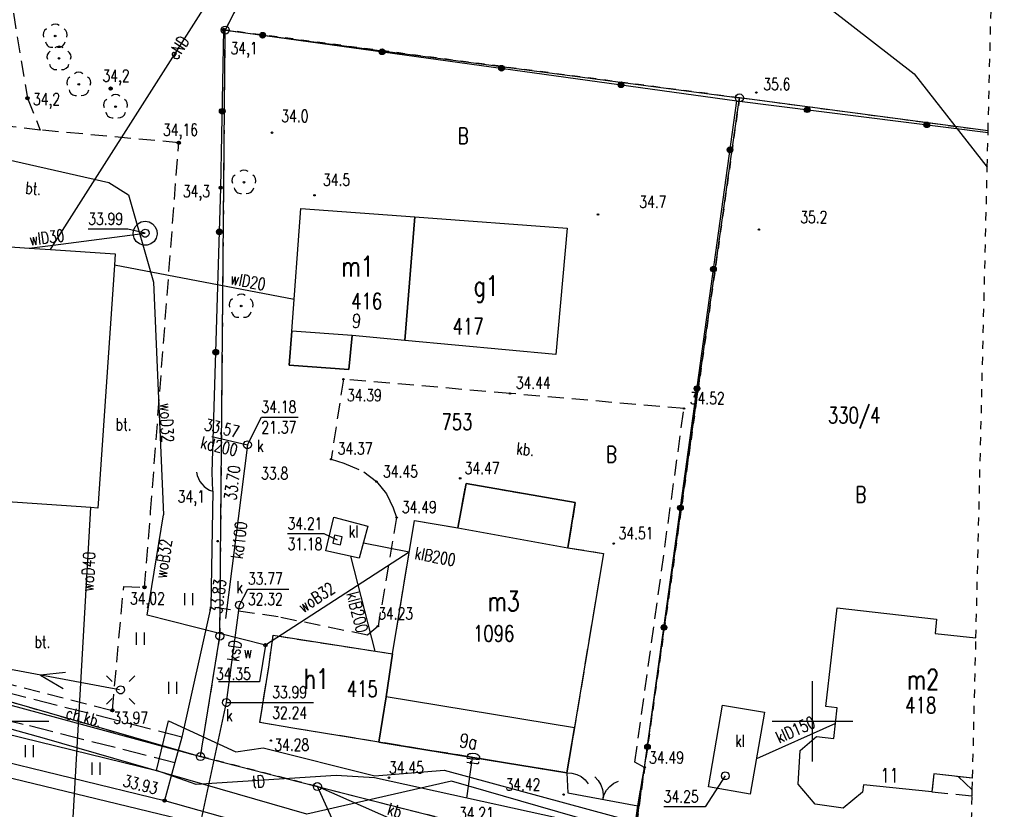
# Model space of a CAD drawing. Header units: millimetres. Extents: x 1427 to 82594, y 2364 to 16149.
# Tile 17 of 58: x 1643 to 1704, y 2415 to 2464. Entities that reach past the tile are written whole.
import ezdxf
from ezdxf.enums import TextEntityAlignment as Align

# ---------------------------------------------------------------- set-up
doc = ezdxf.new("R2010")
doc.units = ezdxf.units.MM
for name, pattern in [('2', [1, 0.5, -0.5]), ('4', [1.5, 1, -0.5]), ('423', [2, 1.5, -0.5]), ('424', [1.5, 1, -0.5]), ('901', [0])]:
    doc.linetypes.add(name, pattern=pattern)
for name, color, linetype in [('202-punkt_graniczny', 7, 'Continuous'), ('210-oznaczenie_konturu_uzytku_g', 7, 'Continuous'), ('211-numer_dzialki_ewidencyjnej', 7, 'Continuous'), ('218-kontur_uzytku_gruntowego', 7, 'Continuous'), ('219-dzialka_ewidencyjna', 7, 'Continuous'), ('238-Punkt_adresowy_budynku', 7, 'Continuous'), ('312-budynek_ewidencyjny', 7, 'Continuous'), ('312-oznaczenie_budynku_ewidency', 7, 'Continuous'), ('320-blok_-_kondygnacja_nadziemn', 7, 'Continuous'), ('blok_-_nawis', 7, 'Continuous'), ('brama', 7, 'Continuous'), ('chodnik', 7, 'Continuous'), ('chodnik-Atr17', 7, 'Continuous'), ('drzewo_lisciaste', 7, 'Continuous'), ('furtka', 7, 'Continuous'), ('jezdnia', 7, 'Continuous'), ('kraweznik', 7, 'Continuous'), ('latarnia', 7, 'Continuous'), ('nowy_pomiar', 7, 'Continuous'), ('obszar_utwardzony', 7, 'Continuous'), ('obszar_utwardzony-Atr17', 7, 'Continuous'), ('ogrodzenie_trwale', 7, 'Continuous'), ('opisy', 7, 'Continuous'), ('osadnik__szambo', 7, 'Continuous'), ('osadnik__szambo-Atr17', 7, 'Continuous'), ('pikieta_naturalna', 7, 'Continuous'), ('pikieta_naturalna-Atr2', 7, 'Continuous'), ('pikieta_sztuczna', 7, 'Continuous'), ('pikieta_sztuczna-Atr2', 7, 'Continuous'), ('przewod_elektroenergetyczny_nis', 7, 'Continuous'), ('przewod_elektroenergetyczny_pod', 7, 'Continuous'), ('przewod_kanalizacyjny', 7, 'Continuous'), ('przewod_kanalizacyjny-Atr1', 7, 'Continuous'), ('przewod_telekomunikacyjny_podzi', 7, 'Continuous'), ('przewod_wodociagowy', 7, 'Continuous'), ('przewod_wodociagowy-Atr1', 7, 'Continuous'), ('rzedna-Atr2', 7, 'Continuous'), ('rzedna-Atr3', 7, 'Continuous'), ('studnia_zwykla', 7, 'Continuous'), ('trawnik', 7, 'Continuous'), ('wlaz_do_komory_lub_kanalu_-_kwa', 7, 'Continuous'), ('wlaz_do_komory_lub_kanalu_-_okr', 7, 'Continuous'), ('Zakres', 7, 'Continuous'), ('zasuwa_lub_zawor-Atr17', 7, 'Continuous')]:
    doc.layers.add(name, color=color, linetype=linetype)
doc.styles.add('STYL_ARIAL', font='simplex', dxfattribs={"width": 0.75, "oblique": 0.1})

# ---------------------------------------------------------------- blocks, each defined once
blk = doc.blocks.new('202')
at = {"color": 0}
blk.add_circle((0, 0), 0.25, dxfattribs=at)
blk = doc.blocks.new('US22')
at = {"color": 7}
blk.add_polyline3d([(0, 0.25, 0), (0.1352, 0.2103, 0), (0.2274, 0.1039, 0), (0.2475, -0.0356, 0), (0.1889, -0.1637, 0), (0.0704, -0.2399, 0), (-0.0704, -0.2399, 0), (-0.1889, -0.1637, 0), (-0.2475, -0.0356, 0), (-0.2274, 0.1039, 0), (-0.1352, 0.2103, 0), (0, 0.25, 0)], dxfattribs=at)
blk = doc.blocks.new('US22A')
at = {"color": 7}
blk.add_polyline3d([(-0.25, -0.25, 0), (0.25, -0.25, 0), (0.25, 0.25, 0), (-0.25, 0.25, 0), (-0.25, -0.25, 0)], dxfattribs=at)
blk = doc.blocks.new('SM01')
at = {"color": 7}
for points in [[(-0.53, 0.531, 0), (-0.883, 0.884, 0)], [(0.531, 0.531, 0), (0.884, 0.884, 0)], [(0, 0.25, 0), (0.1352, 0.2103, 0), (0.2274, 0.1039, 0), (0.2475, -0.0356, 0), (0.1889, -0.1637, 0), (0.0704, -0.2399, 0), (-0.0704, -0.2399, 0), (-0.1889, -0.1637, 0), (-0.2475, -0.0356, 0), (-0.2274, 0.1039, 0), (-0.1352, 0.2103, 0), (0, 0.25, 0)], [(-0.53, -0.53, 0), (-0.883, -0.883, 0)], [(0.531, -0.53, 0), (0.884, -0.883, 0)]]:
    blk.add_polyline3d(points, dxfattribs=at)
blk = doc.blocks.new('US13')
at = {"color": 7}
for points in [[(0, 0.75, 0), (0.2435, 0.7094, 0), (0.4607, 0.5919, 0), (0.6279, 0.4102, 0), (0.7271, 0.1841, 0), (0.7474, -0.0619, 0), (0.6868, -0.3013, 0), (0.5518, -0.508, 0), (0.357, -0.6596, 0), (0.1234, -0.7398, 0), (-0.1234, -0.7398, 0), (-0.357, -0.6596, 0), (-0.5518, -0.508, 0), (-0.6868, -0.3013, 0), (-0.7474, -0.0619, 0), (-0.7271, 0.1841, 0), (-0.6279, 0.4102, 0), (-0.4607, 0.5919, 0), (-0.2435, 0.7094, 0), (0, 0.75, 0)], [(0, 0.25, 0), (0.1352, 0.2103, 0), (0.2274, 0.1039, 0), (0.2475, -0.0356, 0), (0.1889, -0.1637, 0), (0.0704, -0.2399, 0), (-0.0704, -0.2399, 0), (-0.1889, -0.1637, 0), (-0.2475, -0.0356, 0), (-0.2274, 0.1039, 0), (-0.1352, 0.2103, 0), (0, 0.25, 0)]]:
    blk.add_polyline3d(points, dxfattribs=at)
blk = doc.blocks.new('OK02')
at = {"color": 7}
for points in [[(-0.75, 1.299, 0), (-0.4963, 1.1147, 0), (-0.2865, 0.8817, 0), (-0.1297, 0.6101, 0), (-0.0328, 0.3119, 0), (0, 0, 0)], [(0, 0, 0), (0.0328, 0.3119, 0), (0.1297, 0.6101, 0), (0.2865, 0.8817, 0), (0.4963, 1.1147, 0), (0.75, 1.299, 0)]]:
    blk.add_polyline3d(points, dxfattribs=at)
blk = doc.blocks.new('OK04')
at = {"color": 7}
blk.add_polyline3d([(0, 0.001, 0), (0.0328, 0.3129, 0), (0.1297, 0.6111, 0), (0.2865, 0.8827, 0), (0.4963, 1.1157, 0), (0.75, 1.3, 0)], dxfattribs=at)
blk = doc.blocks.new('PW01')
at = {"color": 7}
blk.add_polyline3d([(0.045, 0, 0), (0.0318, -0.0318, 0), (0, -0.045, 0), (-0.0318, -0.0318, 0), (-0.045, 0, 0), (-0.0318, 0.0318, 0), (0, 0.045, 0), (0.0318, 0.0318, 0), (0.045, 0, 0)], dxfattribs=at)
blk = doc.blocks.new('922')
at = {"color": 0}
blk.add_circle((0, 0), 0.05, dxfattribs=at)
for centre, radius, start, end in [((0, 0.35), 0.4, 50.114, 129.886), ((-0.35, 0.1), 0.4, 119.84816, 203.51949), ((0.35, 0.1), 0.4, 336.88451, 60.15184), ((-0.2, -0.3), 0.4, 187.477, 278.47884), ((0.2, -0.275), 0.425, 262.64593, 349.62892)]:
    blk.add_arc(centre, radius, start, end, dxfattribs=at)
blk = doc.blocks.new('801')
at = {"color": 0}
for radius in [0.1, 0.09, 0.08, 0.07, 0.06, 0.05, 0.04, 0.03, 0.02, 0.01]:
    blk.add_circle((0, 0), radius, dxfattribs=at)
blk = doc.blocks.new('906')
at = {"color": 0}
blk.add_arc((1.5, 0), 1.5, 116.73942, 180, dxfattribs=at)
blk = doc.blocks.new('TU04')
at = {"color": 7}
for points in [[(0, 0, 0), (0, 0.75, 0)], [(0.5, 0, 0), (0.5, 0.75, 0)]]:
    blk.add_polyline3d(points, dxfattribs=at)

msp = doc.modelspace()

# ---------------------------------------------------------------- linework, layer by layer
at = {"layer": '218-kontur_uzytku_gruntowego', "color": 3, "linetype": '2'}
for points in [[(1655.696, 2463.631, 0), (1657.726, 2467.631, 0)], [(1655.366, 2425.911, 0), (1655.696, 2463.631, 0)], [(1687.676, 2459.411, 0), (1655.696, 2463.631, 0)], [(1687.676, 2459.411, 0), (1680.906, 2411.581, 0)], [(1680.906, 2411.581, 0), (1687.676, 2459.411, 0)], [(1703.139, 2457.349, 0), (1687.676, 2459.411, 0)], [(1617.566, 2428.981, 0), (1654.156, 2418.411, 0)], [(1654.156, 2418.411, 0), (1655.366, 2425.911, 0)], [(1654.156, 2418.411, 0), (1661.426, 2416.551, 0)], [(1661.426, 2416.551, 0), (1654.156, 2418.411, 0)], [(1661.426, 2416.551, 0), (1680.906, 2411.581, 0)]]:
    msp.add_polyline3d(points, dxfattribs=at)
at = {"layer": '219-dzialka_ewidencyjna', "color": 7}
for points in [[(1657.746, 2467.661, 0), (1655.696, 2463.631, 0)], [(1655.366, 2425.911, 0), (1655.696, 2463.631, 0)], [(1655.696, 2463.631, 0), (1687.676, 2459.411, 0)], [(1680.906, 2411.581, 0), (1687.676, 2459.411, 0)], [(1703.139, 2457.349, 0), (1687.676, 2459.411, 0)], [(1617.566, 2428.981, 0), (1654.156, 2418.411, 0)], [(1617.546, 2428.331, 0), (1654.156, 2418.411, 0)], [(1654.156, 2418.411, 0), (1655.366, 2425.911, 0)], [(1654.156, 2418.411, 0), (1661.426, 2416.551, 0)], [(1685.956, 2405.711, 0), (1661.426, 2416.551, 0)], [(1661.426, 2416.551, 0), (1680.906, 2411.581, 0)], [(1668.406, 2401.171, 0), (1661.426, 2416.551, 0)]]:
    msp.add_polyline3d(points, dxfattribs=at)
at = {"layer": '312-budynek_ewidencyjny', "color": 7}
for points in [[(1659.836, 2444.891, 0), (1660.406, 2452.531, 0)], [(1660.406, 2452.531, 0), (1667.486, 2452.001, 0)], [(1666.856, 2444.301, 0), (1667.486, 2452.001, 0)], [(1667.486, 2452.001, 0), (1666.856, 2444.301, 0)], [(1667.486, 2452.001, 0), (1676.956, 2451.301, 0)], [(1676.956, 2451.301, 0), (1676.246, 2443.431, 0)], [(1648.856, 2449.694, 0), (1648.808, 2448.989, 0), (1647.776, 2433.88, 0)], [(1659.676, 2442.781, 0), (1659.836, 2444.891, 0)], [(1663.586, 2444.611, 0), (1663.386, 2442.501, 0)], [(1666.856, 2444.301, 0), (1663.586, 2444.611, 0)], [(1676.246, 2443.431, 0), (1666.856, 2444.301, 0)], [(1663.386, 2442.501, 0), (1659.676, 2442.781, 0)], [(1670.166, 2432.651, 0), (1670.676, 2435.411, 0)], [(1670.676, 2435.411, 0), (1677.466, 2434.231, 0)], [(1647.776, 2433.88, 0), (1647.34, 2433.91, 0), (1635.14, 2434.744, 0), (1629.204, 2435.149, 0), (1628.97, 2435.165, 0)], [(1677.466, 2434.231, 0), (1677.006, 2431.411, 0)], [(1666.106, 2424.811, 0), (1667.456, 2433.101, 0)], [(1667.456, 2433.101, 0), (1670.166, 2432.651, 0)], [(1679.226, 2431.061, 0), (1676.936, 2417.401, 0)], [(1677.006, 2431.411, 0), (1679.226, 2431.061, 0)], [(1693.056, 2421.521, 0), (1693.756, 2427.671, 0)], [(1693.756, 2427.671, 0), (1699.936, 2426.971, 0)], [(1699.936, 2426.971, 0), (1699.836, 2426.071, 0)], [(1658.396, 2423.971, 0), (1658.676, 2425.961, 0)], [(1658.676, 2425.961, 0), (1666.106, 2424.811, 0)], [(1699.836, 2426.071, 0), (1702.382, 2425.794, 0)], [(1665.696, 2422.131, 0), (1666.106, 2424.811, 0)], [(1666.106, 2424.811, 0), (1665.696, 2422.131, 0)], [(1657.846, 2420.531, 0), (1658.396, 2423.971, 0)], [(1665.256, 2419.321, 0), (1665.696, 2422.131, 0)], [(1665.696, 2422.131, 0), (1665.256, 2419.321, 0)], [(1693.756, 2421.441, 0), (1693.056, 2421.521, 0)], [(1693.536, 2419.541, 0), (1693.756, 2421.441, 0)], [(1660.026, 2420.161, 0), (1657.846, 2420.531, 0)], [(1665.256, 2419.321, 0), (1660.026, 2420.161, 0)], [(1691.446, 2418.791, 0), (1692.476, 2419.661, 0)], [(1692.476, 2419.661, 0), (1693.536, 2419.541, 0)], [(1676.936, 2417.401, 0), (1665.256, 2419.321, 0)], [(1691.326, 2416.691, 0), (1691.446, 2418.791, 0)], [(1699.766, 2417.331, 0), (1699.646, 2416.221, 0)], [(1702.172, 2417.08, 0), (1699.766, 2417.331, 0)], [(1692.386, 2415.461, 0), (1691.326, 2416.691, 0)], [(1695.386, 2416.651, 0), (1695.336, 2416.191, 0)], [(1699.646, 2416.221, 0), (1695.386, 2416.651, 0)], [(1695.336, 2416.191, 0), (1694.116, 2415.211, 0)], [(1694.116, 2415.211, 0), (1692.386, 2415.461, 0)]]:
    msp.add_polyline3d(points, dxfattribs=at)
at = {"layer": '320-blok_-_kondygnacja_nadziemn', "color": 7}
for points in [[(1663.386, 2442.501, 0), (1663.586, 2444.611, 0), (1659.836, 2444.891, 0), (1659.676, 2442.781, 0), (1663.386, 2442.501, 0)], [(1670.166, 2432.651, 0), (1677.006, 2431.411, 0), (1677.466, 2434.231, 0), (1670.676, 2435.411, 0), (1670.166, 2432.651, 0)], [(1665.256, 2419.321, 0), (1676.936, 2417.401, 0), (1677.406, 2420.211, 0), (1665.696, 2422.131, 0), (1665.256, 2419.321, 0)]]:
    msp.add_polyline3d(points, dxfattribs=at)
at = {"layer": 'blok_-_nawis', "color": 7, "linetype": '4'}
for points in [[(1702.172, 2417.08, 0), (1699.766, 2417.331, 0), (1699.646, 2416.221, 0)], [(1699.646, 2416.221, 0), (1702.146, 2415.961, 0)]]:
    msp.add_polyline3d(points, dxfattribs=at)
at = {"layer": 'brama', "color": 7}
msp.add_polyline3d([(1677.006, 2416.151, 0), (1681.346, 2415.341, 0)], dxfattribs=at)
at = {"layer": 'chodnik', "color": 7, "linetype": '423'}
for points in [[(1652.988, 2419.622, 0), (1640.149, 2422.902, 0)], [(1639.72, 2421.26, 0), (1643.516, 2420.341, 0)], [(1643.516, 2420.341, 0), (1652.552, 2418.055, 0)]]:
    msp.add_polyline3d(points, dxfattribs=at)
at = {"layer": 'furtka', "color": 7}
for points in [[(1654.921, 2434.923, 0), (1654.884, 2436.085, 0)], [(1676.936, 2417.401, 0), (1677.006, 2416.151, 0)]]:
    msp.add_polyline3d(points, dxfattribs=at)
at = {"layer": 'jezdnia', "color": 7, "linetype": '424'}
msp.add_polyline3d([(1644.867, 2473.384, 0), (1644.572, 2469.99, 0), (1642.52, 2464.685, 0), (1643.391, 2459.39, 0), (1644.186, 2457.408, 0)], dxfattribs=at)
at = {"layer": 'kraweznik', "color": 7}
for points in [[(1654.795, 2427.726, 0), (1652.988, 2419.622, 0), (1652.552, 2418.055, 0), (1651.912, 2415.675, 0)], [(1640.28, 2423.432, 0), (1640.149, 2422.902, 0), (1639.736, 2421.331, 0), (1639.443, 2419.83, 0), (1640.331, 2418.504, 0), (1651.912, 2415.675, 0), (1666.196, 2411.651, 0)]]:
    msp.add_polyline3d(points, dxfattribs=at)
at = {"layer": 'nowy_pomiar', "color": 7}
msp.add_polyline3d([(1630.48, 2450.959, 0), (1630.919, 2450.929, 0), (1637.013, 2450.509, 0), (1643.503, 2450.062, 0), (1644.821, 2449.972, 0), (1648.856, 2449.694, 0)], dxfattribs=at)
at = {"layer": 'obszar_utwardzony', "color": 7, "linetype": '424'}
for points in [[(1651.057, 2433.649, 0), (1652.804, 2456.617, 0), (1644.186, 2457.408, 0), (1639.143, 2457.994, 0), (1638.098, 2458.201, 0), (1637.855, 2454.481, 0), (1632.642, 2454.786, 0), (1632.8, 2456.692, 0), (1616.771, 2457.954, 0), (1613.363, 2458.132, 0), (1613.128, 2455.116, 0), (1613.058, 2454.214, 0)], [(1663.046, 2441.901, 0), (1662.276, 2436.921, 0)], [(1673.406, 2441.011, 0), (1663.046, 2441.901, 0)], [(1684.226, 2440.071, 0), (1673.406, 2441.011, 0)], [(1681.176, 2418.071, 0), (1684.226, 2440.071, 0)], [(1662.276, 2436.921, 0), (1663.076, 2436.671, 0)], [(1663.076, 2436.671, 0), (1664.316, 2436.141, 0)], [(1664.316, 2436.141, 0), (1665.096, 2435.531, 0)], [(1657.846, 2420.531, 0), (1658.396, 2423.971, 0), (1658.676, 2425.961, 0), (1666.106, 2424.811, 0), (1667.456, 2433.101, 0), (1670.166, 2432.651, 0), (1670.676, 2435.411, 0), (1677.466, 2434.231, 0), (1677.006, 2431.411, 0), (1679.226, 2431.061, 0), (1676.936, 2417.401, 0), (1665.256, 2419.321, 0), (1660.026, 2420.161, 0), (1657.846, 2420.531, 0)], [(1665.096, 2435.531, 0), (1665.726, 2434.771, 0)], [(1665.726, 2434.771, 0), (1666.136, 2433.891, 0)], [(1640.28, 2423.432, 0), (1648.675, 2421.292, 0), (1649.382, 2428.992, 0), (1650.673, 2428.952, 0), (1651.057, 2433.649, 0)], [(1666.136, 2433.891, 0), (1666.356, 2433.291, 0)], [(1666.356, 2433.291, 0), (1665.846, 2430.331, 0)], [(1665.846, 2430.331, 0), (1665.196, 2426.531, 0)], [(1658.996, 2427.101, 0), (1654.795, 2427.726, 0)], [(1664.546, 2425.971, 0), (1658.996, 2427.101, 0)], [(1665.196, 2426.531, 0), (1664.546, 2425.971, 0)], [(1681.776, 2417.731, 0), (1681.176, 2418.071, 0)], [(1681.346, 2415.341, 0), (1681.776, 2417.731, 0)], [(1680.846, 2411.611, 0), (1681.346, 2415.341, 0)]]:
    msp.add_polyline3d(points, dxfattribs=at)
at = {"layer": 'ogrodzenie_trwale', "color": 7, "linetype": '901'}
for points in [[(1654.884, 2436.085, 0), (1655.414, 2453.819, 0), (1655.609, 2463.641, 0), (1687.506, 2459.231, 0)], [(1680.846, 2411.611, 0), (1681.346, 2415.341, 0), (1681.776, 2417.731, 0), (1687.506, 2459.231, 0), (1703.137, 2457.248, 0)], [(1654.921, 2434.923, 0), (1654.795, 2427.726, 0)]]:
    msp.add_polyline3d(points, dxfattribs=at)
at = {"layer": 'ogrodzenie_trwale', "color": 7}
for centre, radius in [((1658.02, 2463.307), 0.175), ((1658.02, 2463.307), 0.158), ((1658.02, 2463.307), 0.14), ((1658.02, 2463.307), 0.122), ((1658.02, 2463.307), 0.105), ((1658.02, 2463.307), 0.0875), ((1658.02, 2463.307), 0.07), ((1658.02, 2463.307), 0.0525), ((1658.02, 2463.307), 0.035), ((1665.449, 2462.28), 0.175), ((1665.449, 2462.28), 0.158), ((1665.449, 2462.28), 0.14), ((1665.449, 2462.28), 0.122), ((1665.449, 2462.28), 0.105), ((1665.449, 2462.28), 0.0875), ((1665.449, 2462.28), 0.07), ((1665.449, 2462.28), 0.0525), ((1665.449, 2462.28), 0.035), ((1672.879, 2461.253), 0.175), ((1672.879, 2461.253), 0.158), ((1672.879, 2461.253), 0.14), ((1672.879, 2461.253), 0.122), ((1672.879, 2461.253), 0.105), ((1672.879, 2461.253), 0.0875), ((1672.879, 2461.253), 0.07), ((1672.879, 2461.253), 0.0525), ((1672.879, 2461.253), 0.035), ((1680.308, 2460.226), 0.175), ((1680.308, 2460.226), 0.158), ((1680.308, 2460.226), 0.14), ((1680.308, 2460.226), 0.122), ((1680.308, 2460.226), 0.105), ((1680.308, 2460.226), 0.0875), ((1680.308, 2460.226), 0.07), ((1680.308, 2460.226), 0.0525), ((1680.308, 2460.226), 0.035), ((1655.508, 2458.576), 0.175), ((1655.508, 2458.576), 0.158), ((1655.508, 2458.576), 0.14), ((1655.508, 2458.576), 0.122), ((1655.508, 2458.576), 0.105), ((1655.508, 2458.576), 0.0875), ((1655.508, 2458.576), 0.07), ((1655.508, 2458.576), 0.0525), ((1655.508, 2458.576), 0.035), ((1691.885, 2458.675), 0.175), ((1691.885, 2458.675), 0.158), ((1691.885, 2458.675), 0.14), ((1691.885, 2458.675), 0.122), ((1691.885, 2458.675), 0.105), ((1691.885, 2458.675), 0.0875), ((1691.885, 2458.675), 0.07), ((1691.885, 2458.675), 0.0525), ((1691.885, 2458.675), 0.035), ((1699.326, 2457.731), 0.175), ((1699.326, 2457.731), 0.158), ((1699.326, 2457.731), 0.14), ((1699.326, 2457.731), 0.122), ((1699.326, 2457.731), 0.105), ((1699.326, 2457.731), 0.0875), ((1699.326, 2457.731), 0.07), ((1699.326, 2457.731), 0.0525), ((1699.326, 2457.731), 0.035), ((1687.084, 2456.174), 0.175), ((1687.084, 2456.174), 0.158), ((1687.084, 2456.174), 0.14), ((1687.084, 2456.174), 0.122), ((1687.084, 2456.174), 0.105), ((1687.084, 2456.174), 0.0875), ((1687.084, 2456.174), 0.07), ((1687.084, 2456.174), 0.0525), ((1687.084, 2456.174), 0.035), ((1655.332, 2451.078), 0.175), ((1655.332, 2451.078), 0.158), ((1655.332, 2451.078), 0.14), ((1655.332, 2451.078), 0.122), ((1655.332, 2451.078), 0.105), ((1655.332, 2451.078), 0.0875), ((1655.332, 2451.078), 0.07), ((1655.332, 2451.078), 0.0525), ((1655.332, 2451.078), 0.035), ((1686.058, 2448.745), 0.175), ((1686.058, 2448.745), 0.158), ((1686.058, 2448.745), 0.14), ((1686.058, 2448.745), 0.122), ((1686.058, 2448.745), 0.105), ((1686.058, 2448.745), 0.0875), ((1686.058, 2448.745), 0.07), ((1686.058, 2448.745), 0.0525), ((1686.058, 2448.745), 0.035), ((1655.108, 2443.581), 0.175), ((1655.108, 2443.581), 0.158), ((1655.108, 2443.581), 0.14), ((1655.108, 2443.581), 0.122), ((1655.108, 2443.581), 0.105), ((1655.108, 2443.581), 0.0875), ((1655.108, 2443.581), 0.07), ((1655.108, 2443.581), 0.0525), ((1655.108, 2443.581), 0.035), ((1685.032, 2441.315), 0.175), ((1685.032, 2441.315), 0.158), ((1685.032, 2441.315), 0.14), ((1685.032, 2441.315), 0.122), ((1685.032, 2441.315), 0.105), ((1685.032, 2441.315), 0.0875), ((1685.032, 2441.315), 0.07), ((1685.032, 2441.315), 0.0525), ((1685.032, 2441.315), 0.035), ((1684.006, 2433.886), 0.175), ((1684.006, 2433.886), 0.158), ((1684.006, 2433.886), 0.14), ((1684.006, 2433.886), 0.122), ((1684.006, 2433.886), 0.105), ((1684.006, 2433.886), 0.0875), ((1684.006, 2433.886), 0.07), ((1684.006, 2433.886), 0.0525), ((1684.006, 2433.886), 0.035), ((1682.981, 2426.456), 0.175), ((1682.981, 2426.456), 0.158), ((1682.981, 2426.456), 0.14), ((1682.981, 2426.456), 0.122), ((1682.981, 2426.456), 0.105), ((1682.981, 2426.456), 0.0875), ((1682.981, 2426.456), 0.07), ((1682.981, 2426.456), 0.0525), ((1682.981, 2426.456), 0.035), ((1681.955, 2419.027), 0.175), ((1681.955, 2419.027), 0.158), ((1681.955, 2419.027), 0.14), ((1681.955, 2419.027), 0.122), ((1681.955, 2419.027), 0.105), ((1681.955, 2419.027), 0.0875), ((1681.955, 2419.027), 0.07), ((1681.955, 2419.027), 0.0525), ((1681.955, 2419.027), 0.035)]:
    msp.add_circle(centre, radius, dxfattribs=at)
at = {"layer": 'opisy', "color": 7}
for points in [[(1692.216, 2418.111, 0), (1692.216, 2423.111, 0)], [(1639.716, 2420.611, 0), (1644.716, 2420.611, 0)], [(1689.716, 2420.611, 0), (1694.716, 2420.611, 0)]]:
    msp.add_polyline3d(points, dxfattribs=at)
at = {"layer": 'osadnik__szambo', "color": 34}
for points in [[(1664.566, 2432.751, 0), (1664.026, 2430.771, 0), (1661.956, 2431.221, 0), (1662.456, 2433.311, 0), (1664.566, 2432.751, 0)], [(1686.626, 2421.621, 0), (1689.226, 2421.171, 0), (1688.346, 2416.071, 0), (1685.746, 2416.521, 0), (1686.626, 2421.621, 0)]]:
    msp.add_polyline3d(points, dxfattribs=at)
at = {"layer": 'przewod_elektroenergetyczny_nis', "color": 1}
for points in [[(1649.129, 2422.567, 0), (1634.55, 2425.28, 0), (1635.976, 2425.571, 0)], [(1645.766, 2423.64, 0), (1644.206, 2423.475, 0), (1645.607, 2422.658, 0)]]:
    msp.add_polyline3d(points, dxfattribs=at)
at = {"layer": 'przewod_elektroenergetyczny_pod', "color": 1}
for points in [[(1645, 2450.253, 0), (1677.516, 2501.401, 0)], [(1644.821, 2449.972, 0), (1645, 2450.253, 0)], [(1696.456, 2395.431, 0), (1696.346, 2398.311, 0), (1698.016, 2408.261, 0), (1681.776, 2413.421, 0), (1669.776, 2416.891, 0), (1660.766, 2414.831, 0), (1644.446, 2419.541, 0), (1631.796, 2423.071, 0), (1621.236, 2426.111, 0), (1621.626, 2427.961, 0), (1622.016, 2427.791, 0)], [(1701.266, 2417.171, 0), (1702.155, 2416.342, 0)]]:
    msp.add_polyline3d(points, dxfattribs=at)
at = {"layer": 'przewod_kanalizacyjny', "color": 34}
for points in [[(1654.866, 2438.341, 0), (1657.076, 2437.821, 0)], [(1657.076, 2437.821, 0), (1655.716, 2427.011, 0)], [(1667.136, 2431.131, 0), (1664.286, 2431.691, 0)], [(1665.016, 2424.971, 0), (1663.516, 2430.881, 0)], [(1654.166, 2414.231, 0), (1655.766, 2421.771, 0), (1656.576, 2427.841, 0)], [(1629.556, 2420.181, 0), (1654.166, 2414.231, 0), (1687.946, 2404.691, 0), (1701.783, 2400.846, 0)], [(1693.646, 2420.481, 0), (1688.726, 2418.281, 0)]]:
    msp.add_polyline3d(points, dxfattribs=at)
at = {"layer": 'przewod_telekomunikacyjny_podzi', "color": 30}
for points in [[(1634.656, 2421.661, 0), (1651.416, 2417.551, 0)], [(1651.416, 2417.551, 0), (1652.176, 2420.631, 0), (1656.346, 2418.701, 0), (1658.046, 2418.951, 0), (1664.996, 2417.221, 0), (1669.316, 2417.571, 0), (1684.286, 2413.511, 0), (1698.276, 2409.301, 0), (1697.085, 2403.197, 0)], [(1670.716, 2415.821, 0), (1671.066, 2418.361, 0)], [(1701.97, 2408.634, 0), (1698.566, 2409.981, 0), (1693.276, 2411.241, 0), (1686.076, 2412.571, 0), (1680.266, 2413.721, 0), (1664.986, 2417.081, 0), (1662.596, 2417.241, 0), (1653.886, 2416.681, 0), (1651.416, 2417.551, 0)]]:
    msp.add_polyline3d(points, dxfattribs=at)
at = {"layer": 'przewod_wodociagowy', "color": 5}
for points in [[(1667.28, 2503.829, 0), (1665.386, 2482.561, 0), (1668.096, 2481.091, 0), (1690.766, 2466.961, 0), (1698.546, 2460.911, 0), (1703.085, 2455.089, 0)], [(1614.156, 2462.741, 0), (1614.136, 2462.541, 0), (1620.576, 2460.461, 0), (1648.466, 2454.141, 0), (1649.676, 2453.371, 0), (1651.226, 2447.931, 0)], [(1645, 2450.253, 0), (1650.716, 2450.981, 0)], [(1643.503, 2450.062, 0), (1645, 2450.253, 0)], [(1659.986, 2446.871, 0), (1648.808, 2448.989, 0)], [(1651.226, 2447.931, 0), (1651.856, 2433.461, 0)], [(1645.976, 2409.881, 0), (1647.34, 2433.91, 0)], [(1658.196, 2425.351, 0), (1650.836, 2427.221, 0), (1651.856, 2433.461, 0)], [(1667.136, 2431.131, 0), (1658.196, 2425.351, 0)]]:
    msp.add_polyline3d(points, dxfattribs=at)
at = {"layer": 'rzedna-Atr2', "color": 7}
for points in [[(1650.716, 2450.981, 0), (1649.646, 2451.231, 0), (1647.173, 2451.231, 0)], [(1657.076, 2437.821, 0), (1657.946, 2439.531, 0), (1660.223, 2439.531, 0)], [(1662.676, 2431.891, 0), (1661.846, 2432.271, 0), (1659.569, 2432.271, 0)], [(1656.576, 2427.841, 0), (1657.106, 2428.841, 0), (1659.648, 2428.841, 0)], [(1658.196, 2425.351, 0), (1657.836, 2423.061, 0), (1655.267, 2423.061, 0)], [(1655.766, 2421.771, 0), (1658.616, 2421.771, 0), (1661.185, 2421.771, 0)], [(1686.796, 2417.221, 0), (1685.536, 2415.281, 0), (1682.967, 2415.281, 0)]]:
    msp.add_polyline3d(points, dxfattribs=at)
at = {"layer": 'Zakres', "color": 5, "linetype": '2'}
msp.add_polyline3d([(1701.935, 2407.176, 0), (1701.935, 2407.176, 0), (1701.97, 2408.634, 0), (1702.085, 2413.435, 0), (1702.146, 2415.961, 0), (1702.155, 2416.342, 0), (1702.172, 2417.08, 0), (1702.172, 2417.08, 0), (1702.382, 2425.794, 0), (1703.085, 2455.089, 0), (1703.137, 2457.248, 0), (1703.139, 2457.349, 0), (1703.139, 2457.349, 0), (1704.146, 2499.291, 0), (1667.28, 2503.829, 0), (1662.079, 2504.469, 0), (1660.529, 2504.66, 0), (1660.526, 2504.66, 0), (1658.675, 2504.888, 0), (1589.391, 2513.416, 0)], dxfattribs=at)
at = {"layer": 'zasuwa_lub_zawor-Atr17', "color": 5}
msp.add_polyline3d([(1658.121, 2425.285, 0), (1658.095, 2425.357, 0), (1658.128, 2425.427, 0), (1658.2, 2425.453, 0), (1658.269, 2425.42, 0), (1658.295, 2425.348, 0), (1658.263, 2425.279, 0), (1658.191, 2425.253, 0), (1658.121, 2425.285, 0)], dxfattribs=at)

# ---------------------------------------------------------------- block references
at = {"layer": '202-punkt_graniczny', "color": 7}
for p in [(1655.696, 2463.631), (1687.676, 2459.411), (1655.366, 2425.911), (1654.156, 2418.411), (1661.426, 2416.551)]:
    msp.add_blockref('202', p, dxfattribs=at)
at = {"layer": 'brama', "color": 7, "rotation": 349.42977}
msp.add_blockref('OK02', (1679.176, 2415.746), dxfattribs=at)
at = {"layer": 'drzewo_lisciaste', "color": 3}
for p in [(1645.119, 2463.255), (1645.359, 2461.868), (1646.586, 2460.257), (1648.874, 2458.867), (1656.856, 2454.161), (1656.686, 2446.451)]:
    msp.add_blockref('922', p, dxfattribs=at)
at = {"layer": 'furtka', "color": 7}
for name, p, rotation in [('906', (1654.921, 2434.923, 34.107), 71.9635), ('OK04', (1676.936, 2417.401), 273.20347)]:
    msp.add_blockref(name, p, dxfattribs=dict(at, rotation=rotation))
at = {"layer": 'jezdnia', "color": 7}
msp.add_blockref('801', (1643.391, 2459.39, 34.197), dxfattribs=at)
at = {"layer": 'latarnia', "color": 7}
msp.add_blockref('SM01', (1649.184, 2422.56), dxfattribs=at)
at = {"layer": 'obszar_utwardzony', "color": 7}
for p in [(1652.804, 2456.617, 34.155), (1650.673, 2428.952, 34.017), (1648.675, 2421.292, 33.967)]:
    msp.add_blockref('801', p, dxfattribs=at)
at = {"layer": 'ogrodzenie_trwale', "color": 7}
for p in [(1655.609, 2463.641, 34.099), (1655.414, 2453.819, 34.308)]:
    msp.add_blockref('801', p, dxfattribs=at)
at = {"layer": 'pikieta_naturalna', "color": 7}
for p in [(1688.726, 2459.741), (1658.606, 2457.241), (1661.246, 2453.351), (1678.876, 2452.151), (1688.886, 2451.211), (1655.216, 2431.821)]:
    msp.add_blockref('PW01', p, dxfattribs=at)
at = {"layer": 'pikieta_naturalna-Atr2', "color": 7}
msp.add_blockref('801', (1648.568, 2459.991, 34.198), dxfattribs=at)
at = {"layer": 'pikieta_sztuczna', "color": 7}
for name, p in [('PW01', (1663.046, 2441.901)), ('PW01', (1673.406, 2441.011)), ('PW01', (1684.226, 2440.071)), ('PW01', (1662.276, 2436.921)), ('PW01', (1665.096, 2435.531)), ('PW01', (1670.306, 2435.731)), ('PW01', (1666.356, 2433.291)), ('PW01', (1679.856, 2431.671)), ('PW01', (1665.196, 2426.531)), ('PW01', (1658.536, 2419.411)), ('PW01', (1681.776, 2417.731)), ('PW01', (1665.876, 2417.101)), ('801', (1651.919, 2415.673)), ('PW01', (1676.736, 2416.051))]:
    msp.add_blockref(name, p, dxfattribs=at)
at = {"layer": 'studnia_zwykla', "color": 5}
msp.add_blockref('US13', (1650.716, 2450.981), dxfattribs=at)
at = {"layer": 'trawnik', "color": 7}
for p in [(1653.18, 2427.83), (1650.18, 2425.376), (1652.18, 2422.315), (1643.271, 2418.376), (1647.422, 2417.285)]:
    msp.add_blockref('TU04', p, dxfattribs=at)
at = {"layer": 'wlaz_do_komory_lub_kanalu_-_kwa', "color": 7, "rotation": 348.18072}
msp.add_blockref('US22A', (1662.676, 2431.891), dxfattribs=at)
at = {"layer": 'wlaz_do_komory_lub_kanalu_-_okr', "color": 7}
for p in [(1657.076, 2437.821), (1656.576, 2427.841), (1655.766, 2421.771), (1686.796, 2417.221)]:
    msp.add_blockref('US22', p, dxfattribs=at)

# ---------------------------------------------------------------- texts
at = {"layer": '210-oznaczenie_konturu_uzytku_g', "color": 3, "style": 'STYL_ARIAL', "width": 0.75}
for p in [(1670.163, 2456.244), (1679.377, 2436.423), (1694.888, 2433.928)]:
    msp.add_text('B', height=1, dxfattribs=at).set_placement(p, align=Align.BOTTOM_LEFT)
at = {"layer": '211-numer_dzialki_ewidencyjnej', "color": 7, "style": 'STYL_ARIAL', "width": 0.75}
for s, p in [('330/4', (1693.174, 2438.857)), ('753', (1669.145, 2438.452))]:
    msp.add_text(s, height=1, dxfattribs=at).set_placement(p, align=Align.BOTTOM_LEFT)
at = {"layer": '238-Punkt_adresowy_budynku', "color": 7, "style": 'STYL_ARIAL', "width": 0.75}
for s, rotation, p in [('9', 355.463, (1663.81, 2444.829)), ('9a', 351.441, (1670.713, 2418.669))]:
    msp.add_text(s, height=0.875, rotation=rotation, dxfattribs=at).set_placement(p, align=Align.BOTTOM_CENTER)
msp.add_text('11', height=0.875, dxfattribs=at).set_placement((1697.014, 2416.548), align=Align.BOTTOM_CENTER)
at = {"layer": '312-oznaczenie_budynku_ewidency', "color": 7, "style": 'STYL_ARIAL', "width": 0.75}
for s, p in [('m1', (1663.916, 2448.926)), ('g1', (1671.916, 2447.716)), ('m3', (1673.006, 2428.086)), ('h1', (1661.356, 2423.246)), ('m2', (1699.084, 2423.22))]:
    msp.add_text(s, height=1.25, dxfattribs=at).set_placement(p, align=Align.MIDDLE_CENTER)
for s, p in [('416', (1663.526, 2447.261)), ('417', (1669.836, 2445.691)), ('415', (1663.256, 2423.131)), ('418', (1697.987, 2422.111))]:
    msp.add_text(s, height=1, dxfattribs=at).set_placement(p, align=Align.TOP_LEFT)
msp.add_text('1096', height=1, dxfattribs=at).set_placement((1671.106, 2425.276), align=Align.BOTTOM_LEFT)
at = {"layer": 'chodnik-Atr17', "color": 7, "style": 'STYL_ARIAL', "width": 0.75}
msp.add_text('ch.kb.', height=0.75, rotation=345.51, dxfattribs=at).set_placement((1645.666, 2420.571), align=Align.BOTTOM_LEFT)
at = {"layer": 'furtka', "color": 7, "style": 'STYL_ARIAL', "width": 0.75}
msp.add_text('34,1', height=0.75, dxfattribs=at).set_placement((1652.74, 2434.979), align=Align.TOP_LEFT)
at = {"layer": 'jezdnia', "color": 7, "style": 'STYL_ARIAL', "width": 0.75}
msp.add_text('34,2', height=0.75, dxfattribs=at).set_placement((1643.738, 2459.702), align=Align.TOP_LEFT)
at = {"layer": 'obszar_utwardzony', "color": 7, "style": 'STYL_ARIAL', "width": 0.75}
for s, p in [('34,16', (1651.827, 2457.802)), ('34,02', (1649.773, 2428.631)), ('33,97', (1648.731, 2421.207))]:
    msp.add_text(s, height=0.75, dxfattribs=at).set_placement(p, align=Align.TOP_LEFT)
at = {"layer": 'obszar_utwardzony-Atr17', "color": 7, "style": 'STYL_ARIAL', "width": 0.75}
for s, rotation, p in [('bt.', 355.034, (1643.218, 2453.22)), ('kb.', 355.034, (1673.749, 2436.992)), ('kb.', 344.825, (1665.657, 2414.591))]:
    msp.add_text(s, height=0.75, rotation=rotation, dxfattribs=at).set_placement(p, align=Align.BOTTOM_LEFT)
for p in [(1648.883, 2438.493), (1643.832, 2424.953)]:
    msp.add_text('bt.', height=0.75, dxfattribs=at).set_placement(p, align=Align.BOTTOM_LEFT)
at = {"layer": 'ogrodzenie_trwale', "color": 7, "style": 'STYL_ARIAL', "width": 0.75}
for s, p in [('34,1', (1656.023, 2462.872)), ('34,3', (1653.059, 2453.973))]:
    msp.add_text(s, height=0.75, dxfattribs=at).set_placement(p, align=Align.TOP_LEFT)
at = {"layer": 'osadnik__szambo-Atr17', "color": 34, "style": 'STYL_ARIAL', "width": 0.75}
for p in [(1663.366, 2431.822), (1687.406, 2418.792)]:
    msp.add_text('kl', height=0.75, dxfattribs=at).set_placement(p, align=Align.BOTTOM_LEFT)
at = {"layer": 'pikieta_naturalna-Atr2', "color": 7, "style": 'STYL_ARIAL', "width": 0.75}
msp.add_text('34,2', height=0.75, dxfattribs=at).set_placement((1648.062, 2461.165), align=Align.TOP_LEFT)
for s, p in [('35.6', (1689.159, 2459.669)), ('34.0', (1659.186, 2457.682)), ('34.5', (1661.776, 2453.712)), ('34.7', (1681.446, 2452.342)), ('35.2', (1691.456, 2451.392)), ('33.8', (1657.926, 2435.441))]:
    msp.add_text(s, height=0.75, dxfattribs=at).set_placement(p, align=Align.BOTTOM_LEFT)
at = {"layer": 'pikieta_sztuczna-Atr2', "color": 7, "style": 'STYL_ARIAL', "width": 0.75}
for s, p in [('34.44', (1673.766, 2441.072)), ('34.39', (1663.265, 2440.302)), ('34.52', (1684.586, 2440.112)), ('34.37', (1662.686, 2436.992)), ('34.45', (1665.506, 2435.562)), ('34.47', (1670.586, 2435.772)), ('34.49', (1666.676, 2433.342)), ('34.51', (1680.156, 2431.712)), ('34.23', (1665.207, 2426.722)), ('34.28', (1658.746, 2418.552)), ('34.49', (1682.056, 2417.752)), ('34.45', (1665.876, 2417.142)), ('34.42', (1673.126, 2416.072)), ('34.21', (1670.236, 2414.282))]:
    msp.add_text(s, height=0.75, dxfattribs=at).set_placement(p, align=Align.BOTTOM_LEFT)
msp.add_text('33.93', height=0.75, rotation=346.222, dxfattribs=at).set_placement((1649.231, 2416.35), align=Align.BOTTOM_LEFT)
at = {"layer": 'przewod_elektroenergetyczny_pod', "color": 1, "style": 'STYL_ARIAL', "width": 0.75}
msp.add_text('eND', height=0.75, rotation=57.554, dxfattribs=at).set_placement((1652.39, 2461.916), align=Align.MIDDLE_LEFT)
at = {"layer": 'przewod_kanalizacyjny-Atr1', "color": 34, "style": 'STYL_ARIAL', "width": 0.75}
for s, rotation, p in [('kd200', 346.759, (1654.194, 2437.992)), ('kd100', 82.828, (1656.412, 2430.738)), ('klB200', 284.241, (1663.606, 2428.638)), ('ksD', 82.399, (1656.168, 2424.342)), ('klD150', 24.092, (1689.988, 2419.567))]:
    msp.add_text(s, height=0.75, rotation=rotation, dxfattribs=at).set_placement(p, align=Align.MIDDLE_LEFT)
msp.add_text('klB200', height=0.75, rotation=349.695, dxfattribs=at).set_placement((1667.388, 2430.498), align=Align.BOTTOM_LEFT)
at = {"layer": 'przewod_telekomunikacyjny_podzi', "color": 30, "style": 'STYL_ARIAL', "width": 0.75}
for rotation, p in [(82.154, (1671.068, 2417.892)), (3.678, (1657.36, 2416.838))]:
    msp.add_text('tD', height=0.75, rotation=rotation, dxfattribs=at).set_placement(p, align=Align.MIDDLE_LEFT)
at = {"layer": 'przewod_wodociagowy-Atr1', "color": 5, "style": 'STYL_ARIAL', "width": 0.75}
for s, rotation, p in [('wlD30', 7.254, (1643.505, 2450.586)), ('wlD20', 349.27, (1656.037, 2448.193)), ('woD32', 272.492, (1652.007, 2440.413)), ('woD40', 86.751, (1647.108, 2428.697))]:
    msp.add_text(s, height=0.75, rotation=rotation, dxfattribs=at).set_placement(p, align=Align.MIDDLE_LEFT)
for rotation, p in [(81.535, (1652.261, 2429.432)), (33.66, (1660.675, 2427.142))]:
    msp.add_text('woB32', height=0.75, rotation=rotation, dxfattribs=at).set_placement(p, align=Align.BOTTOM_LEFT)
at = {"layer": 'rzedna-Atr2', "color": 5, "style": 'STYL_ARIAL', "width": 0.75}
for s, p in [('33.99', (1647.173, 2451.28)), ('34.35', (1655.119, 2422.966))]:
    msp.add_text(s, height=0.75, dxfattribs=at).set_placement(p, align=Align.BOTTOM_LEFT)
at = {"layer": 'rzedna-Atr2', "color": 34, "style": 'STYL_ARIAL', "width": 0.75}
for s, p in [('34.18', (1657.946, 2439.58)), ('34.21', (1659.569, 2432.32)), ('33.77', (1657.106, 2428.89)), ('33.99', (1658.616, 2421.82)), ('34.25', (1682.967, 2415.33))]:
    msp.add_text(s, height=0.75, dxfattribs=at).set_placement(p, align=Align.BOTTOM_LEFT)
at = {"layer": 'rzedna-Atr3', "color": 34, "style": 'STYL_ARIAL', "width": 0.75}
for s, rotation, p in [('33.57', 346.759, (1654.295, 2438.521)), ('33.70', 82.828, (1656.595, 2434.296)), ('33.83', 82.828, (1655.705, 2427.236))]:
    msp.add_text(s, height=0.75, rotation=rotation, dxfattribs=at).set_placement(p, align=Align.BOTTOM_LEFT)
for s, p in [('21.37', (1657.946, 2438.304)), ('31.18', (1659.569, 2431.045)), ('32.32', (1657.106, 2427.615)), ('32.24', (1658.616, 2420.545))]:
    msp.add_text(s, height=0.75, dxfattribs=at).set_placement(p, align=Align.BOTTOM_LEFT)
at = {"layer": 'wlaz_do_komory_lub_kanalu_-_kwa', "color": 7, "style": 'STYL_ARIAL', "width": 0.75}
msp.add_text('k', height=0.75, dxfattribs=at).set_placement((1663.366, 2431.822), align=Align.BOTTOM_LEFT)
at = {"layer": 'wlaz_do_komory_lub_kanalu_-_okr', "color": 7, "style": 'STYL_ARIAL', "width": 0.75}
for p in [(1657.676, 2437.162), (1656.386, 2428.362), (1655.746, 2420.392), (1687.406, 2418.792)]:
    msp.add_text('k', height=0.75, dxfattribs=at).set_placement(p, align=Align.BOTTOM_LEFT)
at = {"layer": 'zasuwa_lub_zawor-Atr17', "color": 5, "style": 'STYL_ARIAL', "width": 0.75}
msp.add_text('w', height=0.75, dxfattribs=at).set_placement((1656.834, 2424.315), align=Align.BOTTOM_LEFT)

doc.saveas('drawing.dxf')
